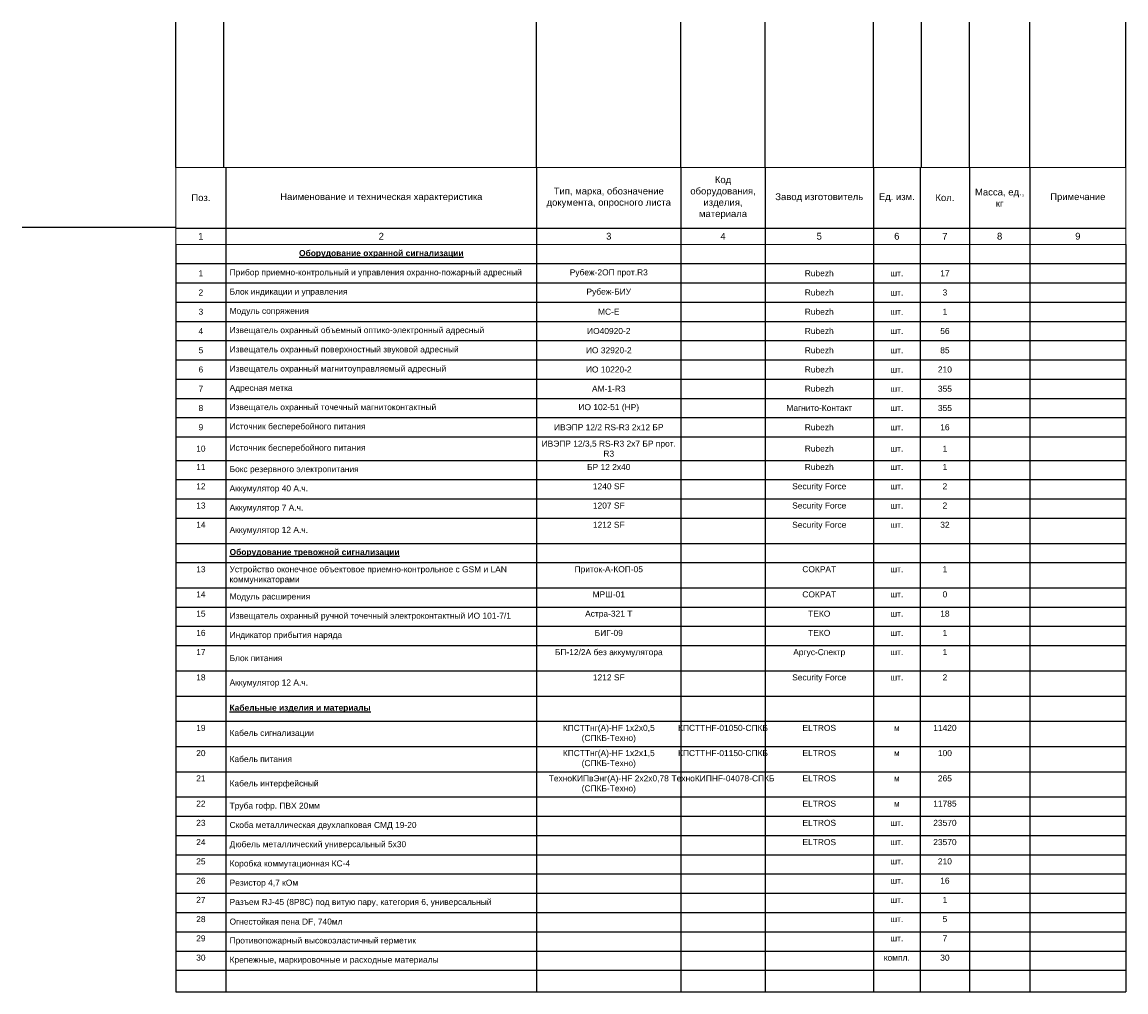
# Model space of a CAD drawing. Header units: millimetres. Extents: x 432 to 891, y -124 to 279.
import ezdxf

# ---------------------------------------------------------------- set-up
doc = ezdxf.new("R2010")
doc.units = ezdxf.units.MM
doc.styles.get("Standard").update_dxf_attribs({"font": 'arial.ttf'})

# ---------------------------------------------------------------- blocks, each defined once
blk = doc.blocks.new('*T60')
at = {"linetype": 'ByBlock', "lineweight": 15, "transparency": 16777216}
for p, q in [((0, 0), (395, 0)), ((0, 0), (0, -32.01)), ((395, 0), (395, -32.01)), ((0, -32.01), (395, -32.01))]:
    blk.add_line(p, q, dxfattribs=at)
at = {"linetype": 'ByBlock', "lineweight": -2, "transparency": 16777216}
for p, q in [((20.86, 0), (20.86, -32.01)), ((150, 0), (150, -32.01)), ((210, 0), (210, -32.01)), ((245, 0), (245, -32.01)), ((290, 0), (290, -32.01)), ((309.5, 0), (309.5, -32.01)), ((330, 0), (330, -121.77)), ((355, 0), (355, -121.77)), ((0, -25.25), (395, -25.25)), ((395, -32.01), (395, -121.77)), ((150, -40.01), (395, -40.01)), ((150, -40.01), (150, -121.77)), ((210, -40.01), (210, -121.77)), ((245, -40.01), (245, -121.77)), ((290, -40.01), (290, -121.77)), ((309.5, -40.01), (309.5, -121.77)), ((20.86, -48.01), (395, -48.01)), ((20.86, -48.01), (20.86, -121.77)), ((20.86, -56.01), (395, -56.01)), ((20.86, -64.01), (395, -64.01)), ((20.86, -72.01), (395, -72.01)), ((20.86, -80.01), (395, -80.01)), ((20.86, -88.01), (395, -88.01)), ((20.86, -96.01), (395, -96.01)), ((20.86, -104.01), (395, -104.01)), ((20.86, -112.01), (395, -112.01)), ((20.86, -121.77), (395, -121.77))]:
    blk.add_line(p, q, dxfattribs=at)
at = {"color": 0, "linetype": 'ByBlock', "lineweight": -2, "transparency": 16777216}
for p, q in [((0, -32.01), (0, -342.62)), ((20.86, -32.01), (20.86, -48.01)), ((150, -32.01), (150, -40.01)), ((210, -32.01), (210, -40.01)), ((245, -32.01), (245, -40.01)), ((290, -32.01), (290, -40.01)), ((309.5, -32.01), (309.5, -40.01)), ((0, -40.01), (150, -40.01)), ((0, -48.01), (20.86, -48.01)), ((0, -56.01), (20.86, -56.01)), ((0, -64.01), (20.86, -64.01)), ((0, -72.01), (20.86, -72.01)), ((0, -80.01), (20.86, -80.01)), ((0, -88.01), (20.86, -88.01)), ((0, -96.01), (20.86, -96.01)), ((0, -104.01), (20.86, -104.01)), ((0, -112.01), (20.86, -112.01)), ((0, -121.77), (20.86, -121.77)), ((20.86, -121.77), (20.86, -342.62)), ((150, -121.77), (150, -342.62)), ((210, -121.77), (210, -342.62)), ((245, -121.77), (245, -342.62)), ((290, -121.77), (290, -342.62)), ((309.5, -121.77), (309.5, -342.62)), ((330, -121.77), (330, -342.62)), ((355, -121.77), (355, -342.62)), ((395, -121.77), (395, -342.62)), ((0, -129.77), (395, -129.77)), ((0, -137.77), (395, -137.77)), ((0, -145.77), (395, -145.77)), ((0, -156.23), (395, -156.23)), ((0, -164.23), (395, -164.23)), ((0, -174.69), (395, -174.69)), ((0, -182.69), (395, -182.69)), ((0, -190.69), (395, -190.69)), ((0, -198.69), (395, -198.69)), ((0, -209.18), (395, -209.18)), ((0, -219.67), (395, -219.67)), ((0, -230.16), (395, -230.16)), ((0, -240.64), (395, -240.64)), ((0, -251.13), (395, -251.13)), ((0, -261.62), (395, -261.62)), ((0, -269.62), (395, -269.62)), ((0, -277.62), (395, -277.62)), ((0, -285.62), (395, -285.62)), ((0, -293.62), (395, -293.62)), ((0, -301.62), (395, -301.62)), ((0, -309.62), (395, -309.62)), ((0, -317.62), (395, -317.62)), ((0, -325.62), (395, -325.62)), ((0, -333.62), (395, -333.62)), ((0, -342.62), (395, -342.62))]:
    blk.add_line(p, q, dxfattribs=at)
at = {"color": 0, "transparency": 16777216}
for s, insert, char_height, width, attachment_point in [('{\\fArial|b0|i0|c0;Код оборудования, изделия, материала', (227.5, -12.62), 2.8222, 32, 5), ('{\\fArial|b0|i0|c0;Тип, марка, обозначение документа, опросного листа', (180, -12.62), 2.8222, 57, 5), ('{\\fArial|b0|i0|c0;Масса, ед., кг', (342.5, -12.62), 2.8222, 22, 5), ('{\\fArial|b0|i0|c0;Поз.', (10.43, -12.62), 2.8222, 17.8629, 5), ('{\\fArial|b0|i0|c0;Наименование и техническая характеристика', (85.43, -12.62), 2.8222, 126.1371, 5), ('{\\fArial|b0|i0|c0;Завод изготовитель', (267.5, -12.62), 2.8222, 42, 5), ('{\\fArial|b0|i0|c0;Ед. изм.', (299.75, -12.62), 2.8222, 16.4966, 5), ('{\\fArial|b0|i0|c0;Кол.', (319.75, -12.62), 2.8222, 17.5034, 5), ('{\\fArial|b0|i0|c0;Примечание', (375, -12.62), 2.8222, 37, 5), ('{\\fArial|b0|i0|c0;1', (10.43, -28.63), 2.8222, 17.8629, 5), ('{\\fArial|b0|i0|c0;2', (85.43, -28.63), 2.8222, 126.1371, 5), ('{\\fArial|b0|i0|c0;3', (180, -28.63), 2.8222, 57, 5), ('{\\fArial|b0|i0|c0;4', (227.5, -28.63), 2.8222, 32, 5), ('{\\fArial|b0|i0|c0;5', (267.5, -28.63), 2.8222, 42, 5), ('{\\fArial|b0|i0|c0;6', (299.75, -28.63), 2.8222, 16.4966, 5), ('{\\fArial|b0|i0|c0;7', (319.75, -28.63), 2.8222, 17.5034, 5), ('{\\fArial|b0|i0|c0;8', (342.5, -28.63), 2.8222, 22, 5), ('{\\fArial|b0|i0|c0;9', (375, -28.63), 2.8222, 37, 5), ('{\\fArial|b0|i0|c0;', (10.43, -36.01), 2.5, 17.8629, 5), ('{\\fArial|b1|i0|c0;\\LОборудование охранной сигнализации', (85.43, -36.01), 2.5, 126.1371, 5), ('{\\fArial|b0|i0|c0; ', (180, -36.01), 2.5, 57, 5), ('{\\fArial|b0|i0|c0;', (227.5, -36.01), 2.5, 32, 5), ('{\\fArial|b0|i0|c0;', (267.5, -36.01), 2.5, 42, 5), ('{\\fArial|b0|i0|c0;', (299.75, -36.01), 2.5, 16.4966, 5), ('{\\fArial|b0|i0|c0;', (319.75, -36.01), 2.5, 17.5034, 5), ('{\\fArial|b0|i0|c0;', (342.5, -36.01), 2.8222, 22, 5), ('{\\fArial|b0|i0|c0;', (375, -36.01), 2.8222, 37, 5), ('{\\fArial|b0|i0|c0;Прибор приемно-контрольный и управления охранно-пожарный адреcный', (22.36, -44.01), 2.5, 126.1371, 4), ('{\\fArial|b0|i0|c0;1', (10.43, -44.01), 2.5, 17.8629, 5), ('{\\fArial|b0|i0|c0;Рубеж-2ОП прот.R3', (180, -44.01), 2.5, 57, 5), ('{\\fArial|b0|i0|c0;', (227.5, -44.01), 2.5, 32, 5), ('{\\fArial|b0|i0|c0;Rubezh', (267.5, -44.01), 2.5, 42, 5), ('{\\fArial|b0|i0|c0;шт.', (299.75, -44.01), 2.5, 16.4966, 5), ('{\\fArial|b0|i0|c0;17', (319.75, -44.01), 2.5, 17.5034, 5), ('{\\fArial|b0|i0|c0;', (342.5, -44.01), 2.8222, 22, 5), ('{\\fArial|b0|i0|c0;', (375, -44.01), 2.8222, 37, 5), ('{\\fArial|b0|i0|c0;Рубеж-БИУ', (180, -52.01), 2.5, 57, 5), ('{\\fArial|b0|i0|c0;2', (10.43, -52.01), 2.5, 17.8629, 5), ('{\\fArial|b0|i0|c0;Блок индикации и управления', (22.36, -52.01), 2.5, 126.1371, 4), ('{\\fArial|b0|i0|c0;', (227.5, -52.01), 2.5, 32, 5), ('{\\fArial|b0|i0|c0;Rubezh', (267.5, -52.01), 2.5, 42, 5), ('{\\fArial|b0|i0|c0;шт.', (299.75, -52.01), 2.5, 16.4966, 5), ('{\\fArial|b0|i0|c0;3', (319.75, -52.01), 2.5, 17.5034, 5), ('{\\fArial|b0|i0|c0;', (342.5, -52.01), 2.8222, 22, 5), ('{\\fArial|b0|i0|c0;', (375, -52.01), 2.8222, 37, 5), ('{\\fArial|b0|i0|c0;3', (10.43, -60.01), 2.5, 17.8629, 5), ('{\\fArial|b0|i0|c0;Модуль сопряжения', (22.36, -60.01), 2.5, 126.1371, 4), ('{\\fArial|b0|i0|c0;МС-Е', (180, -60.01), 2.5, 57, 5), ('{\\fArial|b0|i0|c0;Rubezh', (267.5, -60.01), 2.5, 42, 5), ('{\\fArial|b0|i0|c0;шт.', (299.75, -60.01), 2.5, 16.4966, 5), ('{\\fArial|b0|i0|c0;1', (319.75, -60.01), 2.5, 17.5034, 5), ('{\\fArial|b0|i0|c0;', (227.5, -60.01), 2.5, 32, 5), ('{\\fArial|b0|i0|c0;', (342.5, -60.01), 2.8222, 22, 5), ('{\\fArial|b0|i0|c0;', (375, -60.01), 2.8222, 37, 5), ('{\\fArial|b0|i0|c0;4', (10.43, -68.01), 2.5, 17.8629, 5), ('{\\fArial|b0|i0|c0;Извещатель охранный объемный оптико-электронный адресный', (22.36, -68.01), 2.5, 126.1371, 4), ('{\\fArial|b0|i0|c0;ИО40920-2', (180, -68.01), 2.5, 57, 5), ('{\\fArial|b0|i0|c0;', (227.5, -68.01), 2.5, 32, 5), ('{\\fArial|b0|i0|c0;Rubezh', (267.5, -68.01), 2.5, 42, 5), ('{\\fArial|b0|i0|c0;шт.', (299.75, -68.01), 2.5, 16.4966, 5), ('{\\fArial|b0|i0|c0;56', (319.75, -68.01), 2.5, 17.5034, 5), ('{\\fArial|b0|i0|c0;', (342.5, -68.01), 2.8222, 22, 5), ('{\\fArial|b0|i0|c0;', (375, -68.01), 2.8222, 37, 5), ('{\\fArial|b0|i0|c0;5', (10.43, -76.01), 2.5, 17.8629, 5), ('{\\fArial|b0|i0|c0;Извещатель охранный поверхностный звуковой адресный', (22.36, -76.01), 2.5, 126.1371, 4), ('{\\fArial|b0|i0|c0;ИО 32920-2 ', (180, -76.01), 2.5, 57, 5), ('{\\fArial|b0|i0|c0;', (227.5, -76.01), 2.5, 32, 5), ('{\\fArial|b0|i0|c0;Rubezh', (267.5, -76.01), 2.5, 42, 5), ('{\\fArial|b0|i0|c0;шт.', (299.75, -76.01), 2.5, 16.4966, 5), ('{\\fArial|b0|i0|c0;85', (319.75, -76.01), 2.5, 17.5034, 5), ('{\\fArial|b0|i0|c0;', (342.5, -76.01), 2.8222, 22, 5), ('{\\fArial|b0|i0|c0;', (375, -76.01), 2.8222, 37, 5), ('{\\fArial|b0|i0|c0;Извещатель охранный магнитоуправляемый адресный', (22.36, -84.01), 2.5, 126.1371, 4), ('{\\fArial|b0|i0|c0;Rubezh', (267.5, -84.01), 2.5, 42, 5), ('{\\fArial|b0|i0|c0;6', (10.43, -84.01), 2.5, 17.8629, 5), ('{\\fArial|b0|i0|c0;ИО 10220-2', (180, -84.01), 2.5, 57, 5), ('{\\fArial|b0|i0|c0;', (227.5, -84.01), 2.5, 32, 5), ('{\\fArial|b0|i0|c0;шт.', (299.75, -84.01), 2.5, 16.4966, 5), ('{\\fArial|b0|i0|c0;210', (319.75, -84.01), 2.5, 17.5034, 5), ('{\\fArial|b0|i0|c0;', (342.5, -84.01), 2.8222, 22, 5), ('{\\fArial|b0|i0|c0;', (375, -84.01), 2.8222, 37, 5), ('{\\fArial|b0|i0|c0;7', (10.43, -92.01), 2.5, 17.8629, 5), ('{\\fArial|b0|i0|c0;Адресная метка', (22.36, -92.01), 2.5, 126.1371, 4), ('{\\fArial|b0|i0|c0;АМ-1-R3', (180, -92.01), 2.5, 57, 5), ('{\\fArial|b0|i0|c0;Rubezh', (267.5, -92.01), 2.5, 42, 5), ('{\\fArial|b0|i0|c0;шт.', (299.75, -92.01), 2.5, 16.4966, 5), ('{\\fArial|b0|i0|c0;355', (319.75, -92.01), 2.5, 17.5034, 5), ('{\\fArial|b0|i0|c0;', (227.5, -92.01), 2.5, 32, 5), ('{\\fArial|b0|i0|c0;', (342.5, -92.01), 2.8222, 22, 5), ('{\\fArial|b0|i0|c0;', (375, -92.01), 2.8222, 37, 5), ('{\\fArial|b0|i0|c0;8', (10.43, -100.01), 2.5, 17.8629, 5), ('{\\fArial|b0|i0|c0;Извещатель охранный точечный магнитоконтактный', (22.36, -100.01), 2.5, 126.1371, 4), ('{\\fArial|b0|i0|c0;ИО 102-51 (НР)', (180, -100.01), 2.5, 57, 5), ('{\\fArial|b0|i0|c0;', (227.5, -100.01), 2.5, 32, 5), ('{\\fArial|b0|i0|c0;Магнито-Контакт', (267.5, -100.01), 2.5, 42, 5), ('{\\fArial|b0|i0|c0;шт.', (299.75, -100.01), 2.5, 16.4966, 5), ('{\\fArial|b0|i0|c0;355', (319.75, -100.01), 2.5, 17.5034, 5), ('{\\fArial|b0|i0|c0;', (342.5, -100.01), 2.8222, 22, 5), ('{\\fArial|b0|i0|c0;', (375, -100.01), 2.8222, 37, 5), ('{\\fArial|b0|i0|c0;9', (10.43, -108.01), 2.5, 17.8629, 5), ('{\\fArial|b0|i0|c0;Источник бесперебойного питания', (22.36, -108.01), 2.5, 126.1371, 4), ('{\\fArial|b0|i0|c0;ИВЭПР 12/2 RS-R3 2x12 БР ', (180, -108.01), 2.5, 57, 5), ('{\\fArial|b0|i0|c0;', (227.5, -108.01), 2.5, 32, 5), ('{\\fArial|b0|i0|c0;Rubezh', (267.5, -108.01), 2.5, 42, 5), ('{\\fArial|b0|i0|c0;шт.', (299.75, -108.01), 2.5, 16.4966, 5), ('{\\fArial|b0|i0|c0;16', (319.75, -108.01), 2.5, 17.5034, 5), ('{\\fArial|b0|i0|c0;', (342.5, -108.01), 2.8222, 22, 5), ('{\\fArial|b0|i0|c0;', (375, -108.01), 2.8222, 37, 5), ('{\\fArial|b0|i0|c0;ИВЭПР 12/3,5 RS-R3 2x7 БР прот. R3', (180, -116.89), 2.5, 57, 5), ('{\\fArial|b0|i0|c0;10', (10.43, -116.89), 2.5, 17.8629, 5), ('{\\fArial|b0|i0|c0;Источник бесперебойного питания', (22.36, -116.89), 2.5, 126.1371, 4), ('{\\fArial|b0|i0|c0;', (227.5, -116.89), 2.5, 32, 5), ('{\\fArial|b0|i0|c0;Rubezh', (267.5, -116.89), 2.5, 42, 5), ('{\\fArial|b0|i0|c0;шт.', (299.75, -116.89), 2.5, 16.4966, 5), ('{\\fArial|b0|i0|c0;1', (319.75, -116.89), 2.5, 17.5034, 5), ('{\\fArial|b0|i0|c0;', (342.5, -116.89), 2.8222, 22, 5), ('{\\fArial|b0|i0|c0;', (375, -116.89), 2.8222, 37, 5), ('{\\fArial|b0|i0|c0;11', (10.43, -123.27), 2.5, 17.8629, 2), ('{\\fArial|b0|i0|c0;БР 12 2x40', (180, -123.27), 2.5, 57, 2), ('{\\fArial|b0|i0|c0;', (227.5, -123.27), 2.5, 32, 2), ('{\\fArial|b0|i0|c0;Rubezh', (267.5, -123.27), 2.5, 42, 2), ('{\\fArial|b0|i0|c0;1', (319.75, -123.27), 2.5, 17.5034, 2), ('{\\fArial|b0|i0|c0;', (342.5, -123.27), 4.5, 22, 2), ('{\\fArial|b0|i0|c0;', (375, -123.27), 4.5, 37, 2), ('{\\fArial|b0|i0|c0;Бокс резервного электропитания', (22.36, -125.77), 2.5, 126.1371, 4), ('{\\fArial|b0|i0|c0;шт.', (299.75, -123.27), 2.5, 16.4966, 2), ('{\\fArial|b0|i0|c0;12', (10.43, -131.27), 2.5, 17.8629, 2), ('{\\fArial|b0|i0|c0;Аккумулятор 40 А.ч.', (22.36, -133.77), 2.5, 126.1371, 4), ('{\\fArial|b0|i0|c0;1240 SF', (180, -131.27), 2.5, 57, 2), ('{\\fArial|b0|i0|c0;', (227.5, -131.27), 2.5, 32, 2), ('{\\fArial|b0|i0|c0;Security Force', (267.5, -131.27), 2.5, 42, 2), ('{\\fArial|b0|i0|c0;шт.', (299.75, -131.27), 2.5, 16.4966, 2), ('{\\fArial|b0|i0|c0;2', (319.75, -131.27), 2.5, 17.5034, 2), ('{\\fArial|b0|i0|c0;', (342.5, -131.27), 4.5, 22, 2), ('{\\fArial|b0|i0|c0;', (375, -131.27), 4.5, 37, 2), ('{\\fArial|b0|i0|c0;13', (10.43, -139.27), 2.5, 17.8629, 2), ('{\\fArial|b0|i0|c0;Аккумулятор 7 А.ч.', (22.36, -141.77), 2.5, 126.1371, 4), ('{\\fArial|b0|i0|c0;1207 SF', (180, -139.27), 2.5, 57, 2), ('{\\fArial|b0|i0|c0;', (227.5, -139.27), 2.5, 32, 2), ('{\\fArial|b0|i0|c0;Security Force', (267.5, -139.27), 2.5, 42, 2), ('{\\fArial|b0|i0|c0;шт.', (299.75, -139.27), 2.5, 16.4966, 2), ('{\\fArial|b0|i0|c0;2', (319.75, -139.27), 2.5, 17.5034, 2), ('{\\fArial|b0|i0|c0;', (342.5, -139.27), 4.5, 22, 2), ('{\\fArial|b0|i0|c0;', (375, -139.27), 4.5, 37, 2), ('{\\fArial|b0|i0|c0;14', (10.43, -147.27), 2.5, 17.8629, 2), ('{\\fArial|b0|i0|c0;Аккумулятор 12 А.ч.', (22.36, -151), 2.5, 126.1371, 4), ('{\\fArial|b0|i0|c0;1212 SF', (180, -147.27), 2.5, 57, 2), ('{\\fArial|b0|i0|c0;', (227.5, -147.27), 2.5, 32, 2), ('{\\fArial|b0|i0|c0;Security Force', (267.5, -147.27), 2.5, 42, 2), ('{\\fArial|b0|i0|c0;шт.', (299.75, -147.27), 2.5, 16.4966, 2), ('{\\fArial|b0|i0|c0;32', (319.75, -147.27), 2.5, 17.5034, 2), ('{\\fArial|b0|i0|c0;', (342.5, -147.27), 4.5, 22, 2), ('{\\fArial|b0|i0|c0;', (375, -147.27), 4.5, 37, 2), ('{\\fArial|b0|i0|c0;', (10.43, -157.73), 2.5, 17.8629, 2), ('{\\fArial|b1|i0|c0;\\LОборудование тревожной сигнализации', (22.36, -160.23), 2.5, 126.1371, 4), ('{\\fArial|b0|i0|c0;', (180, -157.73), 2.5, 57, 2), ('{\\fArial|b0|i0|c0;', (227.5, -157.73), 2.5, 32, 2), ('{\\fArial|b0|i0|c0;', (267.5, -157.73), 2.5, 42, 2), ('{\\fArial|b0|i0|c0;', (299.75, -157.73), 2.5, 16.4966, 2), ('{\\fArial|b0|i0|c0;', (319.75, -157.73), 2.5, 17.5034, 2), ('{\\fArial|b0|i0|c0;', (342.5, -157.73), 4.5, 22, 2), ('{\\fArial|b0|i0|c0;', (375, -157.73), 4.5, 37, 2), ('{\\fArial|b0|i0|c0;13', (10.43, -165.73), 2.5, 17.8629, 2), ('{\\fArial|b0|i0|c0;Устройство оконечное объектовое приемно-контрольное c GSM и LAN коммуникаторами', (22.36, -169.46), 2.5, 126.1371, 4), ('{\\fArial|b0|i0|c0;Приток-А-КОП-05', (180, -165.73), 2.5, 57, 2), ('{\\fArial|b0|i0|c0;', (227.5, -165.73), 2.5, 32, 2), ('{\\fArial|b0|i0|c0;СОКРАТ', (267.5, -165.73), 2.5, 42, 2), ('{\\fArial|b0|i0|c0;шт.', (299.75, -165.73), 2.5, 16.4966, 2), ('{\\fArial|b0|i0|c0;1', (319.75, -165.73), 2.5, 17.5034, 2), ('{\\fArial|b0|i0|c0;', (342.5, -165.73), 4.5, 22, 2), ('{\\fArial|b0|i0|c0;', (375, -165.73), 4.5, 37, 2), ('{\\fArial|b0|i0|c0;14', (10.43, -176.19), 2.5, 17.8629, 2), ('{\\fArial|b0|i0|c0;Модуль расширения', (22.36, -178.69), 2.5, 126.1371, 4), ('{\\fArial|b0|i0|c0;МРШ-01', (180, -176.19), 2.5, 57, 2), ('{\\fArial|b0|i0|c0;', (227.5, -176.19), 2.5, 32, 2), ('{\\fArial|b0|i0|c0;СОКРАТ', (267.5, -176.19), 2.5, 42, 2), ('{\\fArial|b0|i0|c0;шт.', (299.75, -176.19), 2.5, 16.4966, 2), ('{\\fArial|b0|i0|c0;0', (319.75, -176.19), 2.5, 17.5034, 2), ('{\\fArial|b0|i0|c0;', (342.5, -176.19), 4.5, 22, 2), ('{\\fArial|b0|i0|c0;', (375, -176.19), 4.5, 37, 2), ('{\\fArial|b0|i0|c0;15', (10.43, -184.19), 2.5, 17.8629, 2), ('{\\fArial|b0|i0|c0;Извещатель охранный ручной точечный электроконтактный ИО 101-7/1', (22.36, -186.69), 2.5, 126.1371, 4), ('{\\fArial|b0|i0|c0;Астра-321 Т', (180, -184.19), 2.5, 57, 2), ('{\\fArial|b0|i0|c0;', (227.5, -184.19), 2.5, 32, 2), ('{\\fArial|b0|i0|c0;ТЕКО', (267.5, -184.19), 2.5, 42, 2), ('{\\fArial|b0|i0|c0;шт.', (299.75, -184.19), 2.5, 16.4966, 2), ('{\\fArial|b0|i0|c0;18', (319.75, -184.19), 2.5, 17.5034, 2), ('{\\fArial|b0|i0|c0;', (342.5, -184.19), 4.5, 22, 2), ('{\\fArial|b0|i0|c0;', (375, -184.19), 4.5, 37, 2), ('{\\fArial|b0|i0|c0;16', (10.43, -192.19), 2.5, 17.8629, 2), ('{\\fArial|b0|i0|c0;БИГ-09', (180, -192.19), 2.5, 57, 2), ('{\\fArial|b0|i0|c0;', (227.5, -192.19), 2.5, 32, 2), ('{\\fArial|b0|i0|c0;ТЕКО', (267.5, -192.19), 2.5, 42, 2), ('{\\fArial|b0|i0|c0;1', (319.75, -192.19), 2.5, 17.5034, 2), ('{\\fArial|b0|i0|c0;', (342.5, -192.19), 4.5, 22, 2), ('{\\fArial|b0|i0|c0;', (375, -192.19), 4.5, 37, 2), ('{\\fArial|b0|i0|c0;Индикатор прибытия наряда', (22.36, -194.69), 2.5, 126.1371, 4), ('{\\fArial|b0|i0|c0;шт.', (299.75, -192.19), 2.5, 16.4966, 2), ('{\\fArial|b0|i0|c0;17', (10.43, -200.19), 2.5, 17.8629, 2), ('{\\fArial|b0|i0|c0;БП-12/2А без аккумулятора', (180, -200.19), 2.5, 57, 2), ('{\\fArial|b0|i0|c0;', (227.5, -200.19), 2.5, 32, 2), ('{\\fArial|b0|i0|c0;Аргус-Спектр', (267.5, -200.19), 2.5, 42, 2), ('{\\fArial|b0|i0|c0;шт.', (299.75, -200.19), 2.5, 16.4966, 2), ('{\\fArial|b0|i0|c0;1', (319.75, -200.19), 2.5, 17.5034, 2), ('{\\fArial|b0|i0|c0;', (342.5, -200.19), 4.5, 22, 2), ('{\\fArial|b0|i0|c0;', (375, -200.19), 4.5, 37, 2), ('{\\fArial|b0|i0|c0;Блок питания', (22.36, -203.94), 2.5, 126.1371, 4), ('{\\fArial|b0|i0|c0;18', (10.43, -210.68), 2.5, 17.8629, 2), ('{\\fArial|b0|i0|c0;1212 SF', (180, -210.68), 2.5, 57, 2), ('{\\fArial|b0|i0|c0;', (227.5, -210.68), 2.5, 32, 2), ('{\\fArial|b0|i0|c0;Security Force', (267.5, -210.68), 2.5, 42, 2), ('{\\fArial|b0|i0|c0;2', (319.75, -210.68), 2.5, 17.5034, 2), ('{\\fArial|b0|i0|c0;', (342.5, -210.68), 4.5, 22, 2), ('{\\fArial|b0|i0|c0;', (375, -210.68), 4.5, 37, 2), ('{\\fArial|b0|i0|c0;Аккумулятор 12 А.ч.', (22.36, -214.43), 2.5, 126.1371, 4), ('{\\fArial|b0|i0|c0;шт.', (299.75, -210.68), 2.5, 16.4966, 2), ('{\\fArial|b0|i0|c0;', (10.43, -221.17), 2.5, 17.8629, 2), ('{\\fArial|b1|i0|c0;\\LКабельные изделия и материалы', (22.36, -224.91), 2.5, 126.1371, 4), ('{\\fArial|b0|i0|c0;', (180, -221.17), 2.5, 57, 2), ('{\\fArial|b0|i0|c0;', (227.5, -221.17), 2.5, 32, 2), ('{\\fArial|b0|i0|c0;', (267.5, -221.17), 2.5, 42, 2), ('{\\fArial|b0|i0|c0;', (299.75, -221.17), 2.5, 16.4966, 2), ('{\\fArial|b0|i0|c0;', (319.75, -221.17), 2.5, 17.5034, 2), ('{\\fArial|b0|i0|c0;', (342.5, -221.17), 4.5, 22, 2), ('{\\fArial|b0|i0|c0;', (375, -221.17), 4.5, 37, 2), ('{\\fArial|b0|i0|c0;19', (10.43, -231.66), 2.5, 17.8629, 2), ('{\\fArial|b0|i0|c0;Кабель сигнализации', (22.36, -235.4), 2.5, 126.1371, 4), ('{\\fArial|b0|i0|c0;КПСТТнг(А)-HF 1х2х0,5 (СПКБ-Техно)', (180, -231.66), 2.5, 57, 2), ('{\\fArial|b0|i0|c0;КПСТТHF-01050-СПКБ', (227.5, -231.66), 2.5, 32, 2), ('{\\fArial|b0|i0|c0;ELTROS', (267.5, -231.66), 2.5, 42, 2), ('{\\fArial|b0|i0|c0;м', (299.75, -231.66), 2.5, 16.4966, 2), ('{\\fArial|b0|i0|c0;11420', (319.75, -231.66), 2.5, 17.5034, 2), ('{\\fArial|b0|i0|c0;', (342.5, -231.66), 4.5, 22, 2), ('{\\fArial|b0|i0|c0;', (375, -231.66), 4.5, 37, 2), ('{\\fArial|b0|i0|c0;20', (10.43, -242.14), 2.5, 17.8629, 2), ('{\\fArial|b0|i0|c0;КПСТТнг(А)-HF 1х2х1,5 (СПКБ-Техно)', (180, -242.14), 2.5, 57, 2), ('{\\fArial|b0|i0|c0;КПСТТHF-01150-СПКБ', (227.5, -242.14), 2.5, 32, 2), ('{\\fArial|b0|i0|c0;ELTROS', (267.5, -242.14), 2.5, 42, 2), ('{\\fArial|b0|i0|c0;м', (299.75, -242.14), 2.5, 16.4966, 2), ('{\\fArial|b0|i0|c0;100', (319.75, -242.14), 2.5, 17.5034, 2), ('{\\fArial|b0|i0|c0;', (342.5, -242.14), 4.5, 22, 2), ('{\\fArial|b0|i0|c0;', (375, -242.14), 4.5, 37, 2), ('{\\fArial|b0|i0|c0;Кабель питания', (22.36, -245.89), 2.5, 126.1371, 4), ('{\\fArial|b0|i0|c0;ТехноКИПвЭнг(А)-HF 2х2х0,78 (СПКБ-Техно)', (180, -252.63), 2.5, 57, 2), ('{\\fArial|b0|i0|c0;21', (10.43, -252.63), 2.5, 17.8629, 2), ('{\\fArial|b0|i0|c0;Кабель интерфейсный', (22.36, -256.37), 2.5, 126.1371, 4), ('{\\fArial|b0|i0|c0;ТехноКИПHF-04078-СПКБ', (227.5, -252.63), 2.5, 32, 2), ('{\\fArial|b0|i0|c0;ELTROS', (267.5, -252.63), 2.5, 42, 2), ('{\\fArial|b0|i0|c0;м', (299.75, -252.63), 2.5, 16.4966, 2), ('{\\fArial|b0|i0|c0;265', (319.75, -252.63), 2.5, 17.5034, 2), ('{\\fArial|b0|i0|c0;', (342.5, -252.63), 4.5, 22, 2), ('{\\fArial|b0|i0|c0;', (375, -252.63), 4.5, 37, 2), ('{\\fArial|b0|i0|c0;22', (10.43, -263.12), 2.5, 17.8629, 2), ('{\\fArial|b0|i0|c0;Труба гофр. ПВХ 20мм', (22.36, -265.62), 2.5, 126.1371, 4), ('{\\fArial|b0|i0|c0;', (180, -263.12), 2.5, 57, 2), ('{\\fArial|b0|i0|c0;', (227.5, -263.12), 2.5, 32, 2), ('{\\fArial|b0|i0|c0;ELTROS', (267.5, -263.12), 2.5, 42, 2), ('{\\fArial|b0|i0|c0;м', (299.75, -263.12), 2.5, 16.4966, 2), ('{\\fArial|b0|i0|c0;11785', (319.75, -263.12), 2.5, 17.5034, 2), ('{\\fArial|b0|i0|c0;', (342.5, -263.12), 4.5, 22, 2), ('{\\fArial|b0|i0|c0;', (375, -263.12), 4.5, 37, 2), ('{\\fArial|b0|i0|c0;23', (10.43, -271.12), 2.5, 17.8629, 2), ('{\\fArial|b0|i0|c0;Скоба металлическая двухлапковая СМД 19-20', (22.36, -273.62), 2.5, 126.1371, 4), ('{\\fArial|b0|i0|c0;', (180, -271.12), 2.5, 57, 2), ('{\\fArial|b0|i0|c0;', (227.5, -271.12), 2.5, 32, 2), ('{\\fArial|b0|i0|c0;ELTROS', (267.5, -271.12), 2.5, 42, 2), ('{\\fArial|b0|i0|c0;шт.', (299.75, -271.12), 2.5, 16.4966, 2), ('{\\fArial|b0|i0|c0;23570', (319.75, -271.12), 2.5, 17.5034, 2), ('{\\fArial|b0|i0|c0;', (342.5, -271.12), 4.5, 22, 2), ('{\\fArial|b0|i0|c0;', (375, -271.12), 4.5, 37, 2), ('{\\fArial|b0|i0|c0;24', (10.43, -279.12), 2.5, 17.8629, 2), ('{\\fArial|b0|i0|c0;', (180, -279.12), 2.5, 57, 2), ('{\\fArial|b0|i0|c0;', (227.5, -279.12), 2.5, 32, 2), ('{\\fArial|b0|i0|c0;ELTROS', (267.5, -279.12), 2.5, 42, 2), ('{\\fArial|b0|i0|c0;шт.', (299.75, -279.12), 2.5, 16.4966, 2), ('{\\fArial|b0|i0|c0;23570', (319.75, -279.12), 2.5, 17.5034, 2), ('{\\fArial|b0|i0|c0;', (342.5, -279.12), 4.5, 22, 2), ('{\\fArial|b0|i0|c0;', (375, -279.12), 4.5, 37, 2), ('{\\fArial|b0|i0|c0;Дюбель металлический универсальный 5х30', (22.36, -281.62), 2.5, 126.1371, 4), ('{\\fArial|b0|i0|c0;25', (10.43, -287.12), 2.5, 17.8629, 2), ('{\\fArial|b0|i0|c0;Коробка коммутационная КС-4', (22.36, -289.62), 2.5, 126.1371, 4), ('{\\fArial|b0|i0|c0;', (180, -287.12), 2.5, 57, 2), ('{\\fArial|b0|i0|c0;', (227.5, -287.12), 2.5, 32, 2), ('{\\fArial|b0|i0|c0;', (267.5, -287.12), 2.5, 42, 2), ('{\\fArial|b0|i0|c0;шт.', (299.75, -287.12), 2.5, 16.4966, 2), ('{\\fArial|b0|i0|c0;210', (319.75, -287.12), 2.5, 17.5034, 2), ('{\\fArial|b0|i0|c0;', (342.5, -287.12), 4.5, 22, 2), ('{\\fArial|b0|i0|c0;', (375, -287.12), 4.5, 37, 2), ('{\\fArial|b0|i0|c0;26', (10.43, -295.12), 2.5, 17.8629, 2), ('{\\fArial|b0|i0|c0;Резистор 4,7 кОм', (22.36, -297.62), 2.5, 126.1371, 4), ('{\\fArial|b0|i0|c0;', (180, -295.12), 2.5, 57, 2), ('{\\fArial|b0|i0|c0;', (227.5, -295.12), 2.5, 32, 2), ('{\\fArial|b0|i0|c0;', (267.5, -295.12), 2.5, 42, 2), ('{\\fArial|b0|i0|c0;шт.', (299.75, -295.12), 2.5, 16.4966, 2), ('{\\fArial|b0|i0|c0;16', (319.75, -295.12), 2.5, 17.5034, 2), ('{\\fArial|b0|i0|c0;', (342.5, -295.12), 4.5, 22, 2), ('{\\fArial|b0|i0|c0;', (375, -295.12), 4.5, 37, 2), ('{\\fArial|b0|i0|c0;27', (10.43, -303.12), 2.5, 17.8629, 2), ('{\\fArial|b0|i0|c0;Разъем RJ-45 (8P8C) под витую пару, категория 6, универсальный', (22.36, -305.62), 2.5, 126.1371, 4), ('{\\fArial|b0|i0|c0;', (180, -303.12), 2.5, 57, 2), ('{\\fArial|b0|i0|c0;', (227.5, -303.12), 2.5, 32, 2), ('{\\fArial|b0|i0|c0;', (267.5, -303.12), 2.5, 42, 2), ('{\\fArial|b0|i0|c0;шт.', (299.75, -303.12), 2.5, 16.4966, 2), ('{\\fArial|b0|i0|c0;1', (319.75, -303.12), 2.5, 17.5034, 2), ('{\\fArial|b0|i0|c0;', (342.5, -303.12), 4.5, 22, 2), ('{\\fArial|b0|i0|c0;', (375, -303.12), 4.5, 37, 2), ('{\\fArial|b0|i0|c0;28', (10.43, -311.12), 2.5, 17.8629, 2), ('{\\fArial|b0|i0|c0;', (180, -311.12), 2.5, 57, 2), ('{\\fArial|b0|i0|c0;', (227.5, -311.12), 2.5, 32, 2), ('{\\fArial|b0|i0|c0;', (267.5, -311.12), 2.5, 42, 2), ('{\\fArial|b0|i0|c0;шт.', (299.75, -311.12), 2.5, 16.4966, 2), ('{\\fArial|b0|i0|c0;5', (319.75, -311.12), 2.5, 17.5034, 2), ('{\\fArial|b0|i0|c0;', (342.5, -311.12), 4.5, 22, 2), ('{\\fArial|b0|i0|c0;', (375, -311.12), 4.5, 37, 2), ('{\\fArial|b0|i0|c0;Огнестойкая пена DF, 740мл', (22.36, -313.62), 2.5, 126.1371, 4), ('{\\fArial|b0|i0|c0;29', (10.43, -319.12), 2.5, 17.8629, 2), ('{\\fArial|b0|i0|c0;Противопожарный высокоэластичный герметик', (22.36, -321.62), 2.5, 126.1371, 4), ('{\\fArial|b0|i0|c0;', (180, -319.12), 2.5, 57, 2), ('{\\fArial|b0|i0|c0;', (227.5, -319.12), 2.5, 32, 2), ('{\\fArial|b0|i0|c0;', (267.5, -319.12), 2.5, 42, 2), ('{\\fArial|b0|i0|c0;шт.', (299.75, -319.12), 2.5, 16.4966, 2), ('{\\fArial|b0|i0|c0;7', (319.75, -319.12), 2.5, 17.5034, 2), ('{\\fArial|b0|i0|c0;', (342.5, -319.12), 4.5, 22, 2), ('{\\fArial|b0|i0|c0;', (375, -319.12), 4.5, 37, 2), ('{\\fArial|b0|i0|c0;30', (10.43, -327.12), 2.5, 17.8629, 2), ('{\\fArial|b0|i0|c0;Крепежные, маркировочные и расходные материалы', (22.36, -329.62), 2.5, 126.1371, 4), ('{\\fArial|b0|i0|c0;', (180, -327.12), 2.5, 57, 2), ('{\\fArial|b0|i0|c0;', (227.5, -327.12), 2.5, 32, 2), ('{\\fArial|b0|i0|c0;', (267.5, -327.12), 2.5, 42, 2), ('{\\fArial|b0|i0|c0;компл.', (299.75, -327.12), 2.5, 16.4966, 2), ('{\\fArial|b0|i0|c0;30', (319.75, -327.12), 2.5, 17.5034, 2), ('{\\fCalibri|b0|i0|c0;', (342.5, -327.12), 4.5, 22, 2), ('{\\fCalibri|b0|i0|c0;', (375, -327.12), 4.5, 37, 2), ('{\\fCalibri|b0|i0|c0;', (10.43, -335.12), 4.5, 17.8629, 2), ('{\\fCalibri|b0|i0|c0;', (85.43, -335.12), 4.5, 126.1371, 2), ('{\\fCalibri|b0|i0|c0;', (180, -335.12), 4.5, 57, 2), ('{\\fCalibri|b0|i0|c0;', (227.5, -335.12), 4.5, 32, 2), ('{\\fCalibri|b0|i0|c0;', (267.5, -335.12), 4.5, 42, 2), ('{\\fCalibri|b0|i0|c0;', (299.75, -335.12), 4.5, 16.4966, 2), ('{\\fCalibri|b0|i0|c0;', (319.75, -335.12), 4.5, 17.5034, 2), ('{\\fCalibri|b0|i0|c0;', (342.5, -335.12), 4.5, 22, 2), ('{\\fCalibri|b0|i0|c0;', (375, -335.12), 4.5, 37, 2)]:
    blk.add_mtext(s, dxfattribs=dict(at, insert=insert, char_height=char_height, width=width, attachment_point=attachment_point))

msp = doc.modelspace()

# ---------------------------------------------------------------- linework, layer by layer
for points in [[(496.17, 218.39), (496.17, 278.74)], [(516.17, 218.39), (516.17, 278.74)], [(646.17, 218.39), (646.17, 278.74)], [(706.17, 218.39), (706.17, 278.74)], [(741.17, 218.39), (741.17, 278.74)], [(786.17, 218.39), (786.17, 278.74)], [(806.17, 218.39), (806.17, 278.74)], [(826.17, 218.39), (826.17, 278.74)], [(851.17, 218.39), (851.17, 278.74)], [(891.17, 218.39), (891.17, 278.74)], [(496.17, 193.39), (432.26, 193.39)]]:
    msp.add_lwpolyline(points)

# ---------------------------------------------------------------- block references
msp.add_blockref('*T60', (496.17, 218.39))

doc.saveas('drawing.dxf')
